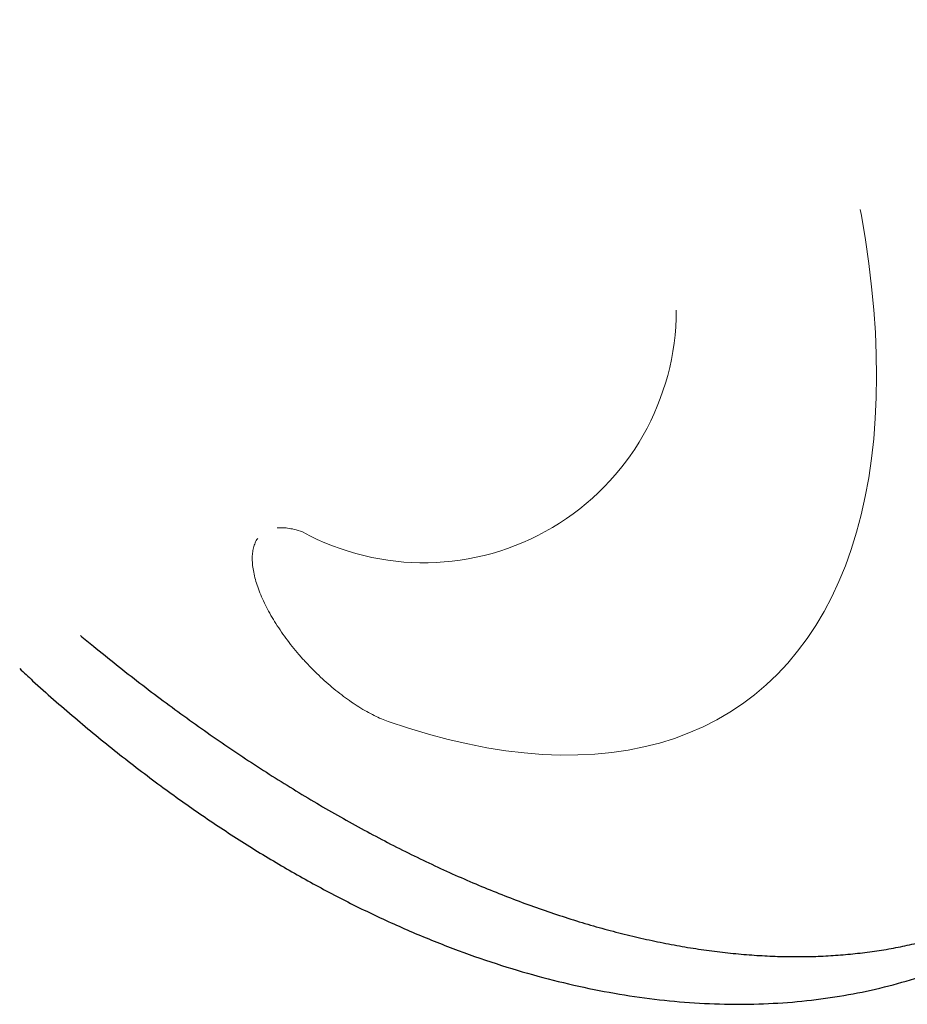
# Model space of a CAD drawing. Header units: millimetres. Extents: x 8 to 549, y 12 to 450.
# Tile 76 of 172: x 478.36 to 481.58, y 170.59 to 174.15. Entities that reach past the tile are written whole.
import ezdxf

# ---------------------------------------------------------------- set-up
doc = ezdxf.new("R2010")
doc.units = ezdxf.units.MM

msp = doc.modelspace()

# ---------------------------------------------------------------- linework, layer by layer
at = {"color": 252, "linetype": 'Continuous', "lineweight": 0, "flags": 128}
msp.add_lwpolyline([(481.4113, 173.4671), (481.4154, 173.4446), (481.43, 173.3574), (481.4423, 173.2714), (481.4524, 173.1867), (481.4603, 173.1035), (481.4659, 173.0216), (481.4692, 172.9413), (481.4702, 172.8625), (481.469, 172.7854), (481.4656, 172.71), (481.4598, 172.6364), (481.4518, 172.5646), (481.4416, 172.4947), (481.4291, 172.4268), (481.4144, 172.3609), (481.3975, 172.297), (481.3783, 172.2352), (481.357, 172.1756), (481.3335, 172.1182), (481.3078, 172.0631), (481.28, 172.0102), (481.2501, 171.9597), (481.2182, 171.9117), (481.1841, 171.866), (481.148, 171.8228), (481.11, 171.7821), (481.0699, 171.744), (481.028, 171.7084), (480.9841, 171.6754), (480.9383, 171.645), (480.8908, 171.6173), (480.8414, 171.5923), (480.7903, 171.57), (480.7375, 171.5503), (480.6831, 171.5334), (480.627, 171.5193), (480.5693, 171.5079), (480.5102, 171.4992), (480.4495, 171.4934), (480.3874, 171.4903), (480.324, 171.49), (480.2592, 171.4924), (480.1932, 171.4977), (480.126, 171.5057), (480.0576, 171.5165), (479.9881, 171.53), (479.9176, 171.5463), (479.846, 171.5653), (479.7736, 171.5871), (479.7003, 171.6115)], dxfattribs=at)
at = {"color": 252, "linetype": 'Continuous', "lineweight": 0}
msp.add_arc((479.8284, 173.1022), 0.9157, 241.3399, 359.9914, dxfattribs=at)
at = {"color": 7, "linetype": 'Continuous', "lineweight": 30}
for points, knots in [([(478.3643, 171.8035), (478.3799, 171.7887), (478.4456, 171.7268), (478.5635, 171.6247), (478.7181, 171.4971), (478.8726, 171.379), (479.0265, 171.2696), (479.1788, 171.1693), (479.3318, 171.0765), (479.4862, 170.9909), (479.6418, 170.9128), (479.7982, 170.8424), (479.9548, 170.7801), (480.1092, 170.7269), (480.261, 170.6826), (480.4096, 170.647), (480.5567, 170.6194), (480.7027, 170.5999), (480.8474, 170.5886), (480.9904, 170.5856), (481.1311, 170.5909), (481.2684, 170.6046), (481.4019, 170.6265), (481.5312, 170.6563), (481.6564, 170.6939), (481.7781, 170.7396), (481.8959, 170.7933), (482.0094, 170.8552), (482.1181, 170.9249), (482.221, 171.002), (482.3181, 171.0863), (482.4088, 171.1773), (482.4932, 171.275), (482.5717, 171.3799), (482.6437, 171.492), (482.7091, 171.6111), (482.7673, 171.7368), (482.8174, 171.8672), (482.8595, 172.0019), (482.8936, 172.14), (482.9201, 172.2828), (482.939, 172.431), (482.95, 172.5843), (482.953, 172.7427), (482.9477, 172.9053), (482.9343, 173.0691), (482.9131, 173.2338), (482.8847, 173.3983), (482.8489, 173.5649), (482.8054, 173.7346), (482.7538, 173.907), (482.7073, 174.0476), (482.6756, 174.1305), (482.6664, 174.1547)], [0, 0, 0, 0, 0.006428, 0.026977, 0.047516, 0.068292, 0.08807, 0.107866, 0.127661, 0.14744, 0.167605, 0.18778, 0.207946, 0.228339, 0.247933, 0.267545, 0.287156, 0.30675, 0.326712, 0.346682, 0.366643, 0.386819, 0.406672, 0.426543, 0.446413, 0.466267, 0.486489, 0.50672, 0.526943, 0.547381, 0.567554, 0.587745, 0.607935, 0.628108, 0.648671, 0.669244, 0.689808, 0.710603, 0.730658, 0.750731, 0.770803, 0.790858, 0.811313, 0.831777, 0.852232, 0.872924, 0.892591, 0.912275, 0.93196, 0.951627, 0.971675, 0.991731, 1, 1, 1, 1]), ([(478.5841, 171.9234), (478.5999, 171.9103), (478.6436, 171.8739), (478.7155, 171.8163), (478.7999, 171.7503), (478.8846, 171.6862), (478.9697, 171.6238), (479.055, 171.5633), (479.1405, 171.5047), (479.2262, 171.448), (479.312, 171.3932), (479.3979, 171.3405), (479.4838, 171.2899), (479.5696, 171.2413), (479.6553, 171.195), (479.7408, 171.1507), (479.8262, 171.1087), (479.9112, 171.069), (479.996, 171.0315), (480.0804, 170.9964), (480.1643, 170.9636), (480.2478, 170.9331), (480.3308, 170.905), (480.4132, 170.8794), (480.495, 170.8562), (480.5761, 170.8354), (480.6565, 170.8171), (480.7361, 170.8013), (480.8149, 170.7879), (480.8928, 170.7771), (480.9699, 170.7688), (481.046, 170.763), (481.121, 170.7597), (481.1951, 170.7589), (481.268, 170.7607), (481.3398, 170.765), (481.4105, 170.7719), (481.4799, 170.7812), (481.5481, 170.7931), (481.615, 170.8074), (481.6806, 170.8243), (481.7448, 170.8436), (481.8076, 170.8654), (481.869, 170.8896), (481.9289, 170.9163), (481.9873, 170.9453), (482.0442, 170.9767), (482.089, 171.0039), (482.1146, 171.0208), (482.1222, 171.0258)], [0, 0, 0, 0, 0.012558, 0.034637, 0.056746, 0.07888, 0.101035, 0.123206, 0.14539, 0.167584, 0.189784, 0.211986, 0.234188, 0.256387, 0.27858, 0.300764, 0.322937, 0.345095, 0.367238, 0.38936, 0.411462, 0.433539, 0.45559, 0.477611, 0.499602, 0.521558, 0.543478, 0.56536, 0.587201, 0.608999, 0.630751, 0.652454, 0.674108, 0.695709, 0.717255, 0.738744, 0.760173, 0.78154, 0.802844, 0.824081, 0.845251, 0.866349, 0.887376, 0.908328, 0.929204, 0.950003, 0.970721, 0.991358, 1, 1, 1, 1])]:
    msp.add_open_spline(points, degree=3, knots=knots, dxfattribs=at)
at = {"color": 252, "linetype": 'Continuous', "lineweight": 0}
for points, knots in [([(479.2973, 172.313), (479.3028, 172.3134), (479.3149, 172.3142), (479.3355, 172.3124), (479.3603, 172.308), (479.379, 172.302), (479.3892, 172.2987)], [0, 0, 0, 0, 0.207301, 0.44948, 0.696106, 1, 1, 1, 1]), ([(479.7003, 171.6115), (479.6921, 171.6145), (479.6756, 171.6207), (479.6494, 171.6328), (479.6222, 171.6471), (479.5945, 171.6635), (479.5572, 171.688), (479.5194, 171.7162), (479.4822, 171.7475), (479.4454, 171.7808), (479.4097, 171.8167), (479.3761, 171.8544), (479.3519, 171.8836), (479.3292, 171.9132), (479.3078, 171.9434), (479.2882, 171.9736), (479.2704, 172.0037), (479.2547, 172.0335), (479.2408, 172.0632), (479.2293, 172.0919), (479.2201, 172.1196), (479.2133, 172.146), (479.2089, 172.1714), (479.2069, 172.1951), (479.2074, 172.2169), (479.2103, 172.2368), (479.2158, 172.2548), (479.2214, 172.2674), (479.2259, 172.2732), (479.2269, 172.2745)], [0, 0, 0, 0, 0.034221, 0.068681, 0.103895, 0.139369, 0.173589, 0.243181, 0.278632, 0.313085, 0.383137, 0.418815, 0.453673, 0.489145, 0.524618, 0.560725, 0.595851, 0.63122, 0.667357, 0.703758, 0.738916, 0.77432, 0.8105, 0.846949, 0.881947, 0.91719, 0.953211, 0.989501, 1, 1, 1, 1])]:
    msp.add_open_spline(points, degree=3, knots=knots, dxfattribs=at)

doc.saveas('drawing.dxf')
